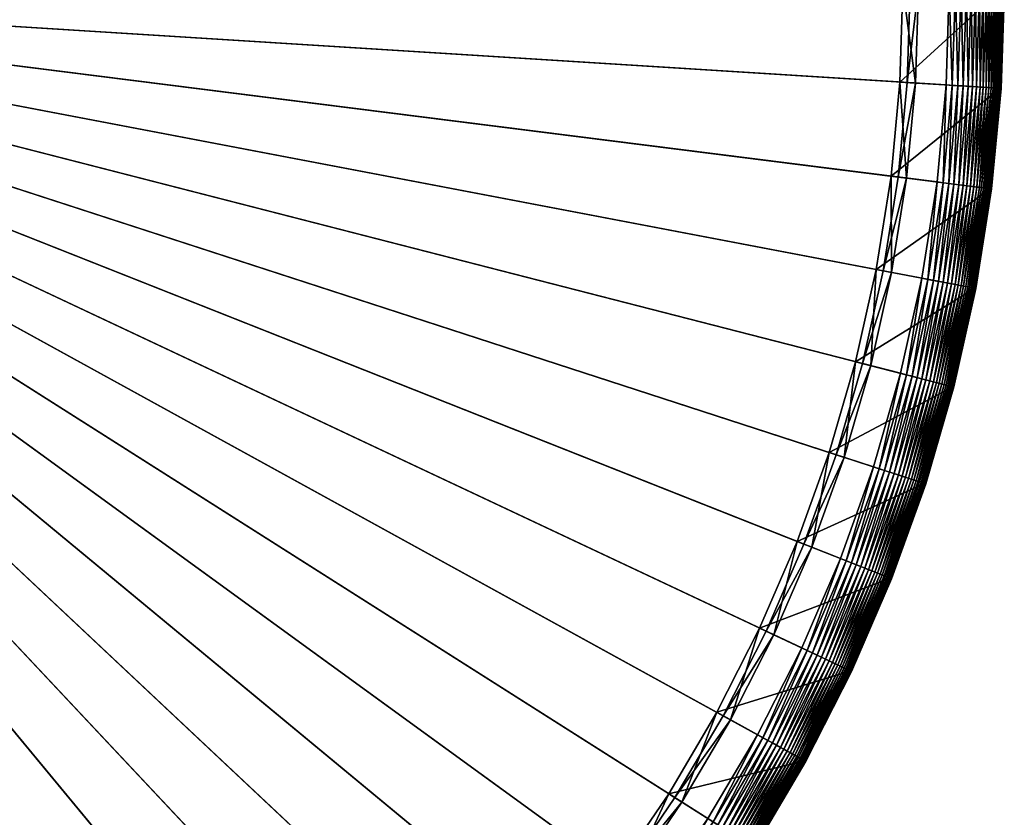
# Model space of a CAD drawing. Header units: millimetres. Extents: x -17.3 to 17.3, y -17.3 to 17.3.
# Tile 252 of 256: x 6.7 to 17.3, y -8.9 to -0.3. Entities that reach past the tile are written whole.
import ezdxf

# ---------------------------------------------------------------- set-up
doc = ezdxf.new("R2010")
doc.units = ezdxf.units.MM
doc.layers.get('0').update_dxf_attribs({"true_color": 0x5890e1})

msp = doc.modelspace()

# ---------------------------------------------------------------- meshes
at = {"color": 206, "true_color": 0x6c0888}
mesh = msp.add_polyface(dxfattribs=at)
corners = [(0, -16.689, 33.468), (0, 0, 33.468), (1.048, -16.656, 33.468), (0, 0, 33.983), (0, -16.267, 33.899), (1.021, -16.235, 33.899), (2.092, -16.558, 33.468), (2.039, -16.139, 33.899), (3.127, -16.394, 33.468), (3.048, -15.979, 33.899), (4.15, -16.165, 33.468), (4.045, -15.756, 33.899), (5.157, -15.872, 33.468), (5.027, -15.471, 33.899), (6.144, -15.517, 33.468), (5.988, -15.125, 33.899), (7.106, -15.101, 33.468), (6.926, -14.719, 33.899), (8.04, -14.625, 33.468), (7.837, -14.255, 33.899), (8.943, -14.091, 33.468), (8.716, -13.735, 33.899), (9.81, -13.502, 33.468), (9.562, -13.16, 33.899), (10.638, -12.859, 33.468), (10.369, -12.534, 33.899), (11.425, -12.166, 33.468), (11.136, -11.858, 33.899), (11.512, -12.259, 33.471), (11.47, -12.214, 33.469), (12.214, -11.47, 33.469), (12.166, -11.425, 33.468), (11.858, -11.136, 33.899), (11.198, -11.925, 35.165), (11.925, -11.198, 35.165), (11.082, -11.801, 35.209), (11.801, -11.082, 35.209), (12.589, -11.822, 35.704), (12.859, -10.638, 33.468), (12.534, -10.369, 33.899), (13.502, -9.81, 33.468), (13.16, -9.562, 33.899), (14.091, -8.943, 33.468), (13.735, -8.716, 33.899), (14.625, -8.04, 33.468), (14.255, -7.837, 33.899), (15.101, -7.106, 33.468), (14.719, -6.926, 33.899), (15.517, -6.144, 33.468), (15.125, -5.988, 33.899), (15.872, -5.157, 33.468), (15.471, -5.027, 33.899), (16.165, -4.15, 33.468), (15.756, -4.045, 33.899), (16.394, -3.127, 33.468), (15.979, -3.048, 33.899), (16.558, -2.092, 33.468), (16.139, -2.039, 33.899), (16.656, -1.048, 33.468), (16.235, -1.021, 33.899), (16.689, 0, 33.468), (16.267, 0, 33.899)]
mesh.append_faces([[corners[k] for k in face] for face in [(0, 1, 2), (2, 1, 6), (6, 1, 8), (8, 1, 10), (10, 1, 12), (12, 1, 14), (14, 1, 16), (16, 1, 18), (18, 1, 20), (20, 1, 22), (22, 1, 24), (24, 1, 26), (26, 1, 31), (27, 34, 32), (33, 36, 34), (35, 37, 36), (31, 1, 38), (38, 1, 40), (40, 1, 42), (42, 1, 44), (44, 1, 46), (46, 1, 48), (48, 1, 50), (50, 1, 52), (52, 1, 54), (54, 1, 56), (56, 1, 58), (58, 1, 60)]], dxfattribs={"vtx0": -1, "color": 206})
mesh.append_faces([[corners[k] for k in face] for face in [(3, 4, 5), (3, 5, 7), (3, 7, 9), (3, 9, 11), (3, 11, 13), (3, 13, 15), (3, 15, 17), (3, 17, 19), (3, 19, 21), (3, 21, 23), (3, 23, 25), (3, 25, 27), (28, 29, 30), (29, 26, 31), (3, 27, 32), (27, 33, 34), (33, 35, 36), (3, 32, 39), (3, 39, 41), (3, 41, 43), (3, 43, 45), (3, 45, 47), (3, 47, 49), (3, 49, 51), (3, 51, 53), (3, 53, 55), (3, 55, 57), (3, 57, 59), (3, 59, 61)]], dxfattribs={"vtx2": -1, "color": 206})
mesh = msp.add_polyface(dxfattribs=at)
corners = [(17.236, -1.084, 35.704), (17.236, -1.084, 34.185), (17.27, 0, 34.185), (17.27, 0, 35.704), (17.271, 0, 34.138), (17.237, -1.084, 34.138), (17.272, 0, 34.092), (17.238, -1.085, 34.092), (17.274, 0, 34.048), (17.24, -1.085, 34.048), (17.276, 0, 34.006), (17.242, -1.085, 34.006), (17.278, 0, 33.966), (17.244, -1.085, 33.966), (17.28, 0, 33.927), (17.246, -1.085, 33.927), (17.281, 0, 33.89), (17.247, -1.085, 33.89), (17.282, 0, 33.854), (17.248, -1.085, 33.854), (17.282, 0, 33.821), (17.247, -1.085, 33.821), (17.28, 0, 33.788), (17.246, -1.085, 33.788), (17.278, 0, 33.758), (17.244, -1.085, 33.758), (17.274, 0, 33.729), (17.24, -1.085, 33.729), (17.269, 0, 33.702), (17.235, -1.084, 33.702), (17.228, -1.084, 33.676), (17.262, 0, 33.676), (17.219, -1.083, 33.651), (17.253, 0, 33.651), (17.208, -1.083, 33.629), (17.242, 0, 33.629), (17.195, -1.082, 33.608), (17.229, 0, 33.608), (17.179, -1.081, 33.588), (17.213, 0, 33.588), (17.16, -1.08, 33.57), (17.194, 0, 33.57), (17.139, -1.078, 33.554), (17.173, 0, 33.554), (17.114, -1.077, 33.538), (17.148, 0, 33.538), (17.086, -1.075, 33.525), (17.12, 0, 33.525), (17.055, -1.073, 33.513), (17.089, 0, 33.513), (17.02, -1.071, 33.502), (17.054, 0, 33.502), (16.981, -1.068, 33.493), (17.015, 0, 33.493), (16.938, -1.066, 33.485), (16.972, 0, 33.485), (16.891, -1.063, 33.479), (16.924, 0, 33.479), (16.839, -1.059, 33.474), (16.873, 0, 33.474), (16.783, -1.056, 33.471), (16.816, 0, 33.471), (16.722, -1.052, 33.469), (16.755, 0, 33.469), (16.656, -1.048, 33.468), (16.689, 0, 33.468), (16.235, -1.021, 33.899), (16.326, -1.027, 35.165), (16.358, 0, 35.165), (16.267, 0, 33.899), (16.157, -1.017, 35.209), (16.189, 0, 35.209)]
mesh.append_faces([[corners[k] for k in face] for face in [(0, 2, 3), (1, 4, 2), (5, 6, 4), (7, 8, 6), (9, 10, 8), (11, 12, 10), (13, 14, 12), (15, 16, 14), (17, 18, 16), (19, 20, 18), (21, 22, 20), (23, 24, 22), (25, 26, 24), (27, 28, 26), (29, 31, 28), (30, 33, 31), (32, 35, 33), (34, 37, 35), (36, 39, 37), (38, 41, 39), (40, 43, 41), (42, 45, 43), (44, 47, 45), (46, 49, 47), (48, 51, 49), (50, 53, 51), (52, 55, 53), (54, 57, 55), (56, 59, 57), (58, 61, 59), (60, 63, 61), (62, 65, 63), (66, 68, 69), (67, 71, 68), (70, 3, 71)]], dxfattribs={"vtx0": -1, "color": 206})
mesh.append_faces([[corners[k] for k in face] for face in [(0, 1, 2), (29, 30, 31), (30, 32, 33), (32, 34, 35), (34, 36, 37), (36, 38, 39), (38, 40, 41), (40, 42, 43), (42, 44, 45), (44, 46, 47), (46, 48, 49), (48, 50, 51), (50, 52, 53), (52, 54, 55), (54, 56, 57), (56, 58, 59), (58, 60, 61), (60, 62, 63), (62, 64, 65), (66, 67, 68), (67, 70, 71), (70, 0, 3)]], dxfattribs={"vtx2": -1, "color": 206})
mesh = msp.add_polyface(dxfattribs=at)
corners = [(17.134, -2.164, 35.704), (17.236, -1.084, 34.185), (17.236, -1.084, 35.704), (17.134, -2.164, 34.185), (17.237, -1.084, 34.138), (17.134, -2.165, 34.138), (17.238, -1.085, 34.092), (17.136, -2.165, 34.092), (17.24, -1.085, 34.048), (17.138, -2.165, 34.048), (17.242, -1.085, 34.006), (17.14, -2.165, 34.006), (17.244, -1.085, 33.966), (17.142, -2.166, 33.966), (17.246, -1.085, 33.927), (17.143, -2.166, 33.927), (17.247, -1.085, 33.89), (17.145, -2.166, 33.89), (17.248, -1.085, 33.854), (17.145, -2.166, 33.854), (17.247, -1.085, 33.821), (17.145, -2.166, 33.821), (17.246, -1.085, 33.788), (17.144, -2.166, 33.788), (17.244, -1.085, 33.758), (17.142, -2.166, 33.758), (17.24, -1.085, 33.729), (17.138, -2.165, 33.729), (17.235, -1.084, 33.702), (17.133, -2.164, 33.702), (17.228, -1.084, 33.676), (17.126, -2.164, 33.676), (17.219, -1.083, 33.651), (17.117, -2.162, 33.651), (17.208, -1.083, 33.629), (17.106, -2.161, 33.629), (17.195, -1.082, 33.608), (17.093, -2.159, 33.608), (17.179, -1.081, 33.588), (17.077, -2.157, 33.588), (17.16, -1.08, 33.57), (17.059, -2.155, 33.57), (17.139, -1.078, 33.554), (17.037, -2.152, 33.554), (17.114, -1.077, 33.538), (17.013, -2.149, 33.538), (17.086, -1.075, 33.525), (16.985, -2.146, 33.525), (17.055, -1.073, 33.513), (16.954, -2.142, 33.513), (17.02, -1.071, 33.502), (16.919, -2.137, 33.502), (16.981, -1.068, 33.493), (16.88, -2.133, 33.493), (16.938, -1.066, 33.485), (16.838, -2.127, 33.485), (16.791, -2.121, 33.479), (16.891, -1.063, 33.479), (16.74, -2.115, 33.474), (16.839, -1.059, 33.474), (16.684, -2.108, 33.471), (16.783, -1.056, 33.471), (16.623, -2.1, 33.469), (16.722, -1.052, 33.469), (16.558, -2.092, 33.468), (16.656, -1.048, 33.468), (16.139, -2.039, 33.899), (16.229, -2.05, 35.165), (16.326, -1.027, 35.165), (16.235, -1.021, 33.899), (16.062, -2.029, 35.209), (16.157, -1.017, 35.209), (17.271, 0, 34.138), (17.272, 0, 34.092), (17.274, 0, 34.048), (17.276, 0, 34.006), (17.278, 0, 33.966), (17.28, 0, 33.927), (17.281, 0, 33.89), (17.282, 0, 33.854), (17.282, 0, 33.821), (17.28, 0, 33.788), (17.278, 0, 33.758), (17.274, 0, 33.729), (17.269, 0, 33.702)]
mesh.append_faces([[corners[k] for k in face] for face in [(0, 1, 2), (3, 4, 1), (5, 6, 4), (7, 8, 6), (9, 10, 8), (11, 12, 10), (13, 14, 12), (15, 16, 14), (17, 18, 16), (19, 20, 18), (21, 22, 20), (23, 24, 22), (25, 26, 24), (27, 28, 26), (29, 30, 28), (31, 32, 30), (33, 34, 32), (35, 36, 34), (37, 38, 36), (39, 40, 38), (41, 42, 40), (43, 44, 42), (45, 46, 44), (47, 48, 46), (49, 50, 48), (51, 52, 50), (53, 54, 52), (55, 57, 54), (56, 59, 57), (58, 61, 59), (60, 63, 61), (62, 65, 63), (66, 68, 69), (67, 71, 68), (70, 2, 71)]], dxfattribs={"vtx0": -1, "color": 206})
mesh.append_faces([[corners[k] for k in face] for face in [(55, 56, 57), (56, 58, 59), (58, 60, 61), (60, 62, 63), (62, 64, 65), (66, 67, 68), (67, 70, 71), (70, 0, 2), (1, 4, 72), (4, 6, 73), (6, 8, 74), (8, 10, 75), (10, 12, 76), (12, 14, 77), (14, 16, 78), (16, 18, 79), (18, 20, 80), (20, 22, 81), (22, 24, 82), (24, 26, 83), (26, 28, 84)]], dxfattribs={"vtx2": -1, "color": 206})
mesh = msp.add_polyface(dxfattribs=at)
corners = [(16.964, -3.236, 35.704), (17.134, -2.164, 34.185), (17.134, -2.164, 35.704), (16.964, -3.236, 34.185), (17.134, -2.165, 34.138), (16.965, -3.236, 34.138), (17.136, -2.165, 34.092), (16.966, -3.236, 34.092), (17.138, -2.165, 34.048), (16.968, -3.237, 34.048), (17.14, -2.165, 34.006), (16.97, -3.237, 34.006), (17.142, -2.166, 33.966), (16.972, -3.238, 33.758), (17.138, -2.165, 33.729), (17.142, -2.166, 33.758), (16.968, -3.237, 33.729), (17.133, -2.164, 33.702), (16.963, -3.236, 33.702), (17.126, -2.164, 33.676), (16.956, -3.235, 33.676), (17.117, -2.162, 33.651), (16.948, -3.233, 33.651), (17.106, -2.161, 33.629), (16.937, -3.231, 33.629), (17.093, -2.159, 33.608), (16.924, -3.228, 33.608), (17.077, -2.157, 33.588), (16.908, -3.225, 33.588), (17.059, -2.155, 33.57), (16.89, -3.222, 33.57), (17.037, -2.152, 33.554), (16.869, -3.218, 33.554), (17.013, -2.149, 33.538), (16.844, -3.213, 33.538), (16.985, -2.146, 33.525), (16.817, -3.208, 33.525), (16.954, -2.142, 33.513), (16.786, -3.202, 33.513), (16.919, -2.137, 33.502), (16.752, -3.196, 33.502), (16.88, -2.133, 33.493), (16.713, -3.188, 33.493), (16.838, -2.127, 33.485), (16.671, -3.18, 33.485), (16.791, -2.121, 33.479), (16.625, -3.171, 33.479), (16.74, -2.115, 33.474), (16.574, -3.162, 33.474), (16.684, -2.108, 33.471), (16.519, -3.151, 33.471), (16.623, -2.1, 33.469), (16.459, -3.14, 33.469), (16.558, -2.092, 33.468), (15.979, -3.048, 33.899), (16.229, -2.05, 35.165), (16.139, -2.039, 33.899), (16.068, -3.065, 35.165), (16.062, -2.029, 35.209), (15.903, -3.034, 35.209), (17.236, -1.084, 34.185), (17.237, -1.084, 34.138), (17.238, -1.085, 34.092), (17.24, -1.085, 34.048), (17.242, -1.085, 34.006), (17.244, -1.085, 33.966), (17.143, -2.166, 33.927), (17.246, -1.085, 33.927), (17.145, -2.166, 33.89), (17.247, -1.085, 33.89), (17.145, -2.166, 33.854), (17.248, -1.085, 33.854), (17.145, -2.166, 33.821), (17.247, -1.085, 33.821), (17.144, -2.166, 33.788), (17.246, -1.085, 33.788), (17.244, -1.085, 33.758), (17.24, -1.085, 33.729), (17.235, -1.084, 33.702), (17.228, -1.084, 33.676), (17.219, -1.083, 33.651), (17.208, -1.083, 33.629), (17.195, -1.082, 33.608), (17.179, -1.081, 33.588), (17.16, -1.08, 33.57), (17.139, -1.078, 33.554), (17.114, -1.077, 33.538), (17.086, -1.075, 33.525), (17.055, -1.073, 33.513), (17.02, -1.071, 33.502), (16.981, -1.068, 33.493), (16.938, -1.066, 33.485)]
mesh.append_faces([[corners[k] for k in face] for face in [(0, 1, 2), (3, 4, 1), (5, 6, 4), (7, 8, 6), (9, 10, 8), (11, 12, 10), (13, 14, 15), (16, 17, 14), (18, 19, 17), (20, 21, 19), (22, 23, 21), (24, 25, 23), (26, 27, 25), (28, 29, 27), (30, 31, 29), (32, 33, 31), (34, 35, 33), (36, 37, 35), (38, 39, 37), (40, 41, 39), (42, 43, 41), (44, 45, 43), (46, 47, 45), (48, 49, 47), (50, 51, 49), (52, 53, 51), (54, 55, 56), (57, 58, 55), (59, 2, 58)]], dxfattribs={"vtx0": -1, "color": 206})
mesh.append_faces([[corners[k] for k in face] for face in [(2, 1, 60), (1, 4, 61), (4, 6, 62), (6, 8, 63), (8, 10, 64), (10, 12, 65), (12, 66, 67), (66, 68, 69), (68, 70, 71), (70, 72, 73), (72, 74, 75), (74, 15, 76), (15, 14, 77), (14, 17, 78), (17, 19, 79), (19, 21, 80), (21, 23, 81), (23, 25, 82), (25, 27, 83), (27, 29, 84), (29, 31, 85), (31, 33, 86), (33, 35, 87), (35, 37, 88), (37, 39, 89), (39, 41, 90), (41, 43, 91)]], dxfattribs={"vtx2": -1, "color": 206})
mesh = msp.add_polyface(dxfattribs=at)
corners = [(16.654, -4.276, 33.57), (16.869, -3.218, 33.554), (16.89, -3.222, 33.57), (16.633, -4.271, 33.554), (16.844, -3.213, 33.538), (16.609, -4.265, 33.538), (16.817, -3.208, 33.525), (16.582, -4.258, 33.525), (16.786, -3.202, 33.513), (16.552, -4.25, 33.513), (16.752, -3.196, 33.502), (16.518, -4.241, 33.502), (16.713, -3.188, 33.493), (16.48, -4.231, 33.493), (16.671, -3.18, 33.485), (16.438, -4.221, 33.485), (16.625, -3.171, 33.479), (16.393, -4.209, 33.479), (16.574, -3.162, 33.474), (16.343, -4.196, 33.474), (16.519, -3.151, 33.471), (16.288, -4.182, 33.471), (16.459, -3.14, 33.469), (16.229, -4.167, 33.469), (16.394, -3.127, 33.468), (15.756, -4.045, 33.899), (16.068, -3.065, 35.165), (15.979, -3.048, 33.899), (15.844, -4.068, 35.165), (15.903, -3.034, 35.209), (15.681, -4.026, 35.209), (16.964, -3.236, 35.704), (16.964, -3.236, 34.185), (17.134, -2.164, 34.185), (16.965, -3.236, 34.138), (17.134, -2.165, 34.138), (16.966, -3.236, 34.092), (17.136, -2.165, 34.092), (16.968, -3.237, 34.048), (17.138, -2.165, 34.048), (16.97, -3.237, 34.006), (17.14, -2.165, 34.006), (16.972, -3.238, 33.966), (17.142, -2.166, 33.966), (16.974, -3.238, 33.927), (17.143, -2.166, 33.927), (16.975, -3.238, 33.89), (17.145, -2.166, 33.89), (16.976, -3.238, 33.854), (17.145, -2.166, 33.854), (16.975, -3.238, 33.821), (17.145, -2.166, 33.821), (16.974, -3.238, 33.788), (17.144, -2.166, 33.788), (16.972, -3.238, 33.758), (17.142, -2.166, 33.758), (16.968, -3.237, 33.729), (17.138, -2.165, 33.729), (16.963, -3.236, 33.702), (17.133, -2.164, 33.702), (16.956, -3.235, 33.676), (17.126, -2.164, 33.676), (16.948, -3.233, 33.651), (17.117, -2.162, 33.651), (16.937, -3.231, 33.629), (17.106, -2.161, 33.629), (16.924, -3.228, 33.608), (17.093, -2.159, 33.608), (16.908, -3.225, 33.588), (17.077, -2.157, 33.588), (17.059, -2.155, 33.57), (17.037, -2.152, 33.554), (17.013, -2.149, 33.538), (16.985, -2.146, 33.525), (16.954, -2.142, 33.513), (16.919, -2.137, 33.502), (16.88, -2.133, 33.493), (16.838, -2.127, 33.485), (16.791, -2.121, 33.479), (16.74, -2.115, 33.474), (16.684, -2.108, 33.471), (16.623, -2.1, 33.469), (16.558, -2.092, 33.468), (16.229, -2.05, 35.165), (16.062, -2.029, 35.209), (17.134, -2.164, 35.704)]
mesh.append_faces([[corners[k] for k in face] for face in [(0, 1, 2), (3, 4, 1), (5, 6, 4), (7, 8, 6), (9, 10, 8), (11, 12, 10), (13, 14, 12), (15, 16, 14), (17, 18, 16), (19, 20, 18), (21, 22, 20), (23, 24, 22), (25, 26, 27), (28, 29, 26), (30, 31, 29), (42, 45, 43), (44, 47, 45), (46, 49, 47), (48, 51, 49), (50, 53, 51), (52, 55, 53)]], dxfattribs={"vtx0": -1, "color": 206})
mesh.append_faces([[corners[k] for k in face] for face in [(31, 32, 33), (32, 34, 35), (34, 36, 37), (36, 38, 39), (38, 40, 41), (40, 42, 43), (42, 44, 45), (44, 46, 47), (46, 48, 49), (48, 50, 51), (50, 52, 53), (52, 54, 55), (54, 56, 57), (56, 58, 59), (58, 60, 61), (60, 62, 63), (62, 64, 65), (64, 66, 67), (66, 68, 69), (68, 2, 70), (2, 1, 71), (1, 4, 72), (4, 6, 73), (6, 8, 74), (8, 10, 75), (10, 12, 76), (12, 14, 77), (14, 16, 78), (16, 18, 79), (18, 20, 80), (20, 22, 81), (22, 24, 82), (27, 26, 83), (26, 29, 84), (29, 31, 85)]], dxfattribs={"vtx2": -1, "color": 206})
mesh = msp.add_polyface(dxfattribs=at)
corners = [(15.471, -5.027, 33.899), (15.844, -4.068, 35.165), (15.756, -4.045, 33.899), (15.557, -5.055, 35.165), (15.681, -4.026, 35.209), (16.727, -4.295, 35.704), (16.727, -4.295, 34.185), (16.964, -3.236, 34.185), (16.964, -3.236, 35.704), (16.728, -4.295, 34.138), (16.965, -3.236, 34.138), (16.73, -4.295, 34.092), (16.966, -3.236, 34.092), (16.731, -4.296, 34.048), (16.968, -3.237, 34.048), (16.733, -4.296, 34.006), (16.97, -3.237, 34.006), (16.735, -4.297, 33.966), (16.972, -3.238, 33.966), (16.737, -4.297, 33.927), (16.974, -3.238, 33.927), (16.738, -4.298, 33.89), (16.975, -3.238, 33.89), (16.739, -4.298, 33.854), (16.976, -3.238, 33.854), (16.739, -4.298, 33.821), (16.975, -3.238, 33.821), (16.738, -4.297, 33.788), (16.974, -3.238, 33.788), (16.735, -4.297, 33.758), (16.972, -3.238, 33.758), (16.732, -4.296, 33.729), (16.968, -3.237, 33.729), (16.727, -4.295, 33.702), (16.963, -3.236, 33.702), (16.72, -4.293, 33.676), (16.956, -3.235, 33.676), (16.711, -4.291, 33.651), (16.948, -3.233, 33.651), (16.701, -4.288, 33.629), (16.937, -3.231, 33.629), (16.688, -4.285, 33.608), (16.924, -3.228, 33.608), (16.672, -4.281, 33.588), (16.908, -3.225, 33.588), (16.654, -4.276, 33.57), (16.89, -3.222, 33.57), (16.633, -4.271, 33.554), (16.869, -3.218, 33.554), (16.609, -4.265, 33.538), (16.844, -3.213, 33.538), (16.582, -4.258, 33.525), (16.817, -3.208, 33.525), (16.552, -4.25, 33.513), (16.786, -3.202, 33.513), (16.518, -4.241, 33.502), (16.752, -3.196, 33.502), (16.48, -4.231, 33.493), (16.713, -3.188, 33.493), (16.438, -4.221, 33.485), (16.671, -3.18, 33.485), (16.393, -4.209, 33.479), (16.625, -3.171, 33.479), (16.343, -4.196, 33.474), (16.574, -3.162, 33.474), (16.288, -4.182, 33.471), (16.519, -3.151, 33.471), (16.229, -4.167, 33.469), (16.459, -3.14, 33.469), (16.165, -4.15, 33.468), (16.394, -3.127, 33.468), (16.068, -3.065, 35.165), (15.903, -3.034, 35.209)]
mesh.append_faces([[corners[k] for k in face] for face in [(0, 1, 2), (3, 4, 1), (5, 7, 8), (6, 10, 7), (9, 12, 10), (11, 14, 12), (13, 16, 14), (15, 18, 16), (17, 20, 18), (19, 22, 20), (21, 24, 22), (23, 26, 24), (25, 28, 26), (27, 30, 28), (29, 32, 30), (31, 34, 32), (33, 36, 34), (35, 38, 36), (37, 40, 38), (39, 42, 40), (41, 44, 42), (43, 46, 44)]], dxfattribs={"vtx0": -1, "color": 206})
mesh.append_faces([[corners[k] for k in face] for face in [(5, 6, 7), (6, 9, 10), (9, 11, 12), (11, 13, 14), (13, 15, 16), (15, 17, 18), (17, 19, 20), (19, 21, 22), (21, 23, 24), (23, 25, 26), (25, 27, 28), (27, 29, 30), (29, 31, 32), (31, 33, 34), (33, 35, 36), (35, 37, 38), (37, 39, 40), (39, 41, 42), (41, 43, 44), (43, 45, 46), (45, 47, 48), (47, 49, 50), (49, 51, 52), (51, 53, 54), (53, 55, 56), (55, 57, 58), (57, 59, 60), (59, 61, 62), (61, 63, 64), (63, 65, 66), (65, 67, 68), (67, 69, 70), (2, 1, 71), (1, 4, 72), (4, 5, 8)]], dxfattribs={"vtx2": -1, "color": 206})
mesh = msp.add_polyface(dxfattribs=at)
corners = [(16.424, -5.337, 35.704), (16.424, -5.337, 34.185), (16.727, -4.295, 34.185), (16.727, -4.295, 35.704), (16.425, -5.337, 34.138), (16.728, -4.295, 34.138), (16.73, -4.295, 34.092), (16.427, -5.337, 34.092), (16.731, -4.296, 34.048), (16.429, -5.338, 34.048), (16.733, -4.296, 34.006), (16.43, -5.339, 34.006), (16.735, -4.297, 33.966), (16.432, -5.339, 33.966), (16.737, -4.297, 33.927), (16.434, -5.34, 33.927), (16.738, -4.298, 33.89), (16.435, -5.34, 33.89), (16.739, -4.298, 33.854), (16.436, -5.34, 33.854), (16.739, -4.298, 33.821), (16.436, -5.34, 33.821), (16.738, -4.297, 33.788), (16.435, -5.34, 33.788), (16.735, -4.297, 33.758), (16.432, -5.339, 33.758), (16.732, -4.296, 33.729), (16.429, -5.338, 33.729), (16.727, -4.295, 33.702), (16.424, -5.336, 33.702), (16.417, -5.334, 33.676), (16.72, -4.293, 33.676), (16.409, -5.332, 33.651), (16.711, -4.291, 33.651), (16.398, -5.328, 33.629), (16.701, -4.288, 33.629), (16.386, -5.324, 33.608), (16.688, -4.285, 33.608), (16.37, -5.319, 33.588), (16.672, -4.281, 33.588), (16.353, -5.313, 33.57), (16.654, -4.276, 33.57), (16.332, -5.307, 33.554), (16.633, -4.271, 33.554), (16.309, -5.299, 33.538), (16.609, -4.265, 33.538), (16.282, -5.29, 33.525), (16.582, -4.258, 33.525), (16.252, -5.281, 33.513), (16.552, -4.25, 33.513), (16.219, -5.27, 33.502), (16.518, -4.241, 33.502), (16.182, -5.258, 33.493), (16.48, -4.231, 33.493), (16.141, -5.245, 33.485), (16.438, -4.221, 33.485), (16.096, -5.23, 33.479), (16.393, -4.209, 33.479), (16.047, -5.214, 33.474), (16.343, -4.196, 33.474), (15.993, -5.197, 33.471), (16.288, -4.182, 33.471), (15.935, -5.178, 33.469), (16.229, -4.167, 33.469), (15.872, -5.157, 33.468), (16.165, -4.15, 33.468), (15.471, -5.027, 33.899), (15.557, -5.055, 35.165), (15.844, -4.068, 35.165), (15.397, -5.003, 35.209), (15.681, -4.026, 35.209)]
mesh.append_faces([[corners[k] for k in face] for face in [(0, 2, 3), (1, 5, 2), (4, 6, 5), (7, 8, 6), (9, 10, 8), (11, 12, 10), (13, 14, 12), (15, 16, 14), (17, 18, 16), (19, 20, 18), (21, 22, 20), (23, 24, 22), (25, 26, 24), (27, 28, 26), (29, 31, 28), (30, 33, 31), (32, 35, 33), (34, 37, 35), (36, 39, 37), (38, 41, 39), (40, 43, 41), (42, 45, 43), (44, 47, 45), (46, 49, 47), (48, 51, 49), (50, 53, 51), (52, 55, 53), (54, 57, 55), (56, 59, 57), (58, 61, 59), (60, 63, 61), (62, 65, 63), (69, 3, 70)]], dxfattribs={"vtx0": -1, "color": 206})
mesh.append_faces([[corners[k] for k in face] for face in [(0, 1, 2), (1, 4, 5), (29, 30, 31), (30, 32, 33), (32, 34, 35), (34, 36, 37), (36, 38, 39), (38, 40, 41), (40, 42, 43), (42, 44, 45), (44, 46, 47), (46, 48, 49), (48, 50, 51), (50, 52, 53), (52, 54, 55), (54, 56, 57), (56, 58, 59), (58, 60, 61), (60, 62, 63), (62, 64, 65), (66, 67, 68), (67, 69, 70), (69, 0, 3)]], dxfattribs={"vtx2": -1, "color": 206})
mesh = msp.add_polyface(dxfattribs=at)
corners = [(16.057, -6.357, 35.704), (16.057, -6.357, 34.185), (16.424, -5.337, 34.185), (16.424, -5.337, 35.704), (16.058, -6.358, 34.138), (16.425, -5.337, 34.138), (16.059, -6.358, 34.092), (16.427, -5.337, 34.092), (16.061, -6.359, 34.048), (16.429, -5.338, 34.048), (16.063, -6.36, 34.006), (16.43, -5.339, 34.006), (16.065, -6.36, 33.966), (16.432, -5.339, 33.966), (16.066, -6.361, 33.927), (16.434, -5.34, 33.927), (16.067, -6.362, 33.89), (16.435, -5.34, 33.89), (16.068, -6.362, 33.854), (16.436, -5.34, 33.854), (16.068, -6.362, 33.821), (16.436, -5.34, 33.821), (16.067, -6.361, 33.788), (16.435, -5.34, 33.788), (16.065, -6.361, 33.758), (16.432, -5.339, 33.758), (16.061, -6.359, 33.729), (16.429, -5.338, 33.729), (16.057, -6.357, 33.702), (16.424, -5.336, 33.702), (16.05, -6.355, 33.676), (16.417, -5.334, 33.676), (16.042, -6.351, 33.651), (16.409, -5.332, 33.651), (16.031, -6.347, 33.629), (16.398, -5.328, 33.629), (16.019, -6.342, 33.608), (16.386, -5.324, 33.608), (16.004, -6.336, 33.588), (16.37, -5.319, 33.588), (16.353, -5.313, 33.57), (15.987, -6.33, 33.57), (16.332, -5.307, 33.554), (15.967, -6.322, 33.554), (16.309, -5.299, 33.538), (15.944, -6.313, 33.538), (16.282, -5.29, 33.525), (15.918, -6.302, 33.525), (16.252, -5.281, 33.513), (15.889, -6.291, 33.513), (16.219, -5.27, 33.502), (16.73, -4.295, 34.092), (16.731, -4.296, 34.048), (16.733, -4.296, 34.006), (16.735, -4.297, 33.966), (16.737, -4.297, 33.927), (16.738, -4.298, 33.89), (16.739, -4.298, 33.854), (16.739, -4.298, 33.821), (16.738, -4.297, 33.788), (16.735, -4.297, 33.758), (16.732, -4.296, 33.729), (16.727, -4.295, 33.702)]
mesh.append_faces([[corners[k] for k in face] for face in [(0, 2, 3), (1, 5, 2), (4, 7, 5), (6, 9, 7), (8, 11, 9), (10, 13, 11), (12, 15, 13), (14, 17, 15), (16, 19, 17), (18, 21, 19), (20, 23, 21), (22, 25, 23), (24, 27, 25), (26, 29, 27), (28, 31, 29), (30, 33, 31), (32, 35, 33), (34, 37, 35), (36, 39, 37), (38, 40, 39), (41, 42, 40), (43, 44, 42), (45, 46, 44), (47, 48, 46), (49, 50, 48)]], dxfattribs={"vtx0": -1, "color": 206})
mesh.append_faces([[corners[k] for k in face] for face in [(0, 1, 2), (1, 4, 5), (4, 6, 7), (6, 8, 9), (8, 10, 11), (10, 12, 13), (12, 14, 15), (14, 16, 17), (16, 18, 19), (18, 20, 21), (20, 22, 23), (22, 24, 25), (24, 26, 27), (26, 28, 29), (28, 30, 31), (30, 32, 33), (32, 34, 35), (34, 36, 37), (36, 38, 39), (5, 7, 51), (7, 9, 52), (9, 11, 53), (11, 13, 54), (13, 15, 55), (15, 17, 56), (17, 19, 57), (19, 21, 58), (21, 23, 59), (23, 25, 60), (25, 27, 61), (27, 29, 62)]], dxfattribs={"vtx2": -1, "color": 206})
mesh = msp.add_polyface(dxfattribs=at)
corners = [(15.626, -7.353, 35.704), (16.057, -6.357, 34.185), (16.057, -6.357, 35.704), (15.626, -7.353, 34.185), (16.058, -6.358, 34.138), (15.627, -7.353, 34.138), (16.059, -6.358, 34.092), (15.628, -7.354, 34.092), (16.061, -6.359, 34.048), (15.63, -7.355, 34.048), (16.063, -6.36, 34.006), (15.632, -7.356, 34.006), (16.065, -6.36, 33.966), (15.63, -7.355, 33.729), (16.057, -6.357, 33.702), (16.061, -6.359, 33.729), (15.626, -7.353, 33.702), (16.05, -6.355, 33.676), (15.619, -7.35, 33.676), (16.042, -6.351, 33.651), (15.611, -7.346, 33.651), (16.031, -6.347, 33.629), (15.601, -7.341, 33.629), (16.019, -6.342, 33.608), (15.589, -7.336, 33.608), (16.004, -6.336, 33.588), (15.575, -7.329, 33.588), (15.987, -6.33, 33.57), (15.558, -7.321, 33.57), (15.967, -6.322, 33.554), (15.538, -7.312, 33.554), (15.944, -6.313, 33.538), (15.516, -7.301, 33.538), (15.918, -6.302, 33.525), (15.491, -7.289, 33.525), (15.889, -6.291, 33.513), (15.462, -7.276, 33.513), (15.856, -6.278, 33.502), (15.431, -7.261, 33.502), (15.82, -6.264, 33.493), (15.395, -7.244, 33.493), (15.78, -6.248, 33.485), (15.356, -7.226, 33.485), (15.736, -6.23, 33.479), (15.314, -7.206, 33.479), (15.688, -6.211, 33.474), (15.267, -7.184, 33.474), (15.636, -6.191, 33.471), (15.216, -7.16, 33.471), (15.579, -6.168, 33.469), (15.161, -7.134, 33.469), (15.517, -6.144, 33.468), (14.719, -6.926, 33.899), (14.801, -6.965, 35.165), (15.209, -6.022, 35.165), (15.125, -5.988, 33.899), (14.648, -6.893, 35.209), (15.052, -5.96, 35.209), (16.353, -5.313, 33.57), (16.332, -5.307, 33.554), (16.309, -5.299, 33.538), (16.282, -5.29, 33.525), (16.252, -5.281, 33.513), (16.219, -5.27, 33.502), (16.182, -5.258, 33.493), (16.141, -5.245, 33.485), (16.096, -5.23, 33.479), (16.047, -5.214, 33.474), (15.993, -5.197, 33.471), (15.935, -5.178, 33.469), (15.872, -5.157, 33.468), (15.557, -5.055, 35.165), (15.471, -5.027, 33.899), (15.397, -5.003, 35.209), (16.424, -5.337, 35.704)]
mesh.append_faces([[corners[k] for k in face] for face in [(0, 1, 2), (3, 4, 1), (5, 6, 4), (7, 8, 6), (9, 10, 8), (11, 12, 10), (13, 14, 15), (16, 17, 14), (18, 19, 17), (20, 21, 19), (22, 23, 21), (24, 25, 23), (26, 27, 25), (28, 29, 27), (30, 31, 29), (32, 33, 31), (34, 35, 33), (36, 37, 35), (38, 39, 37), (40, 41, 39), (42, 43, 41), (44, 45, 43), (46, 47, 45), (48, 49, 47), (50, 51, 49), (52, 54, 55), (53, 57, 54), (56, 2, 57), (37, 64, 63), (39, 65, 64), (41, 66, 65), (43, 67, 66), (45, 68, 67), (47, 69, 68), (49, 70, 69), (55, 71, 72), (54, 73, 71), (57, 74, 73)]], dxfattribs={"vtx0": -1, "color": 206})
mesh.append_faces([[corners[k] for k in face] for face in [(52, 53, 54), (53, 56, 57), (25, 27, 58), (27, 29, 59), (29, 31, 60), (31, 33, 61), (33, 35, 62), (35, 37, 63), (37, 39, 64), (39, 41, 65), (41, 43, 66), (43, 45, 67), (45, 47, 68), (47, 49, 69), (49, 51, 70), (55, 54, 71), (54, 57, 73), (57, 2, 74)]], dxfattribs={"vtx2": -1, "color": 206})
mesh = msp.add_polyface(dxfattribs=at)
corners = [(13.735, -8.716, 33.899), (14.335, -7.881, 35.165), (14.255, -7.837, 33.899), (13.812, -8.765, 35.165), (14.187, -7.799, 35.209), (13.669, -8.675, 35.209), (15.134, -8.32, 35.704), (15.134, -8.32, 34.185), (15.626, -7.353, 34.185), (15.134, -8.32, 34.138), (15.627, -7.353, 34.138), (15.136, -8.321, 34.092), (15.628, -7.354, 34.092), (15.137, -8.322, 34.048), (15.63, -7.355, 34.048), (15.139, -8.323, 34.006), (15.632, -7.356, 34.006), (15.141, -8.324, 33.966), (15.634, -7.357, 33.966), (15.142, -8.325, 33.927), (15.635, -7.357, 33.927), (15.143, -8.325, 33.89), (15.636, -7.358, 33.89), (15.144, -8.326, 33.854), (15.637, -7.358, 33.854), (15.144, -8.325, 33.821), (15.637, -7.358, 33.821), (15.143, -8.325, 33.788), (15.636, -7.358, 33.788), (15.141, -8.324, 33.758), (15.634, -7.357, 33.758), (15.138, -8.322, 33.729), (15.63, -7.355, 33.729), (15.133, -8.32, 33.702), (15.626, -7.353, 33.702), (15.127, -8.316, 33.676), (15.619, -7.35, 33.676), (15.119, -8.312, 33.651), (15.611, -7.346, 33.651), (15.109, -8.307, 33.629), (15.601, -7.341, 33.629), (15.098, -8.3, 33.608), (15.589, -7.336, 33.608), (15.084, -8.292, 33.588), (15.575, -7.329, 33.588), (15.067, -8.283, 33.57), (15.558, -7.321, 33.57), (15.049, -8.273, 33.554), (15.538, -7.312, 33.554), (15.027, -8.261, 33.538), (15.516, -7.301, 33.538), (15.002, -8.248, 33.525), (15.491, -7.289, 33.525), (14.975, -8.233, 33.513), (15.462, -7.276, 33.513), (14.944, -8.216, 33.502), (15.431, -7.261, 33.502), (14.91, -8.197, 33.493), (15.395, -7.244, 33.493), (14.872, -8.176, 33.485), (15.356, -7.226, 33.485), (14.831, -8.153, 33.479), (15.314, -7.206, 33.479), (14.786, -8.129, 33.474), (15.267, -7.184, 33.474), (14.736, -8.101, 33.471), (15.216, -7.16, 33.471), (14.683, -8.072, 33.469), (15.161, -7.134, 33.469), (14.625, -8.04, 33.468), (15.101, -7.106, 33.468), (14.801, -6.965, 35.165), (14.719, -6.926, 33.899), (14.648, -6.893, 35.209), (15.626, -7.353, 35.704), (15.636, -6.191, 33.471), (15.579, -6.168, 33.469), (15.517, -6.144, 33.468)]
mesh.append_faces([[corners[k] for k in face] for face in [(0, 1, 2), (3, 4, 1), (5, 6, 4), (45, 48, 46), (47, 50, 48), (49, 52, 50), (51, 54, 52), (53, 56, 54), (55, 58, 56), (57, 60, 58), (59, 62, 60), (61, 64, 62), (63, 66, 64), (65, 68, 66), (67, 70, 68), (2, 71, 72), (1, 73, 71), (4, 74, 73)]], dxfattribs={"vtx0": -1, "color": 206})
mesh.append_faces([[corners[k] for k in face] for face in [(6, 7, 8), (7, 9, 10), (9, 11, 12), (11, 13, 14), (13, 15, 16), (15, 17, 18), (17, 19, 20), (19, 21, 22), (21, 23, 24), (23, 25, 26), (25, 27, 28), (27, 29, 30), (29, 31, 32), (31, 33, 34), (33, 35, 36), (35, 37, 38), (37, 39, 40), (39, 41, 42), (41, 43, 44), (43, 45, 46), (45, 47, 48), (47, 49, 50), (49, 51, 52), (51, 53, 54), (53, 55, 56), (55, 57, 58), (57, 59, 60), (59, 61, 62), (61, 63, 64), (63, 65, 66), (65, 67, 68), (67, 69, 70), (2, 1, 71), (1, 4, 73), (4, 6, 74), (64, 66, 75), (66, 68, 76), (68, 70, 77)]], dxfattribs={"vtx2": -1, "color": 206})
mesh = msp.add_polyface(dxfattribs=at)
corners = [(15.134, -8.32, 35.704), (15.626, -7.353, 34.185), (15.626, -7.353, 35.704), (15.134, -8.32, 34.185), (15.627, -7.353, 34.138), (15.134, -8.32, 34.138), (15.628, -7.354, 34.092), (15.136, -8.321, 34.092), (15.63, -7.355, 34.048), (15.137, -8.322, 34.048), (15.632, -7.356, 34.006), (15.139, -8.323, 34.006), (15.634, -7.357, 33.966), (15.141, -8.324, 33.966), (15.635, -7.357, 33.927), (15.142, -8.325, 33.927), (15.636, -7.358, 33.89), (15.143, -8.325, 33.89), (15.637, -7.358, 33.854), (15.144, -8.326, 33.854), (15.637, -7.358, 33.821), (15.144, -8.325, 33.821), (15.636, -7.358, 33.788), (15.143, -8.325, 33.788), (15.634, -7.357, 33.758), (15.141, -8.324, 33.758), (15.63, -7.355, 33.729), (15.138, -8.322, 33.729), (15.626, -7.353, 33.702), (15.133, -8.32, 33.702), (15.619, -7.35, 33.676), (15.127, -8.316, 33.676), (15.611, -7.346, 33.651), (15.119, -8.312, 33.651), (15.601, -7.341, 33.629), (15.109, -8.307, 33.629), (15.589, -7.336, 33.608), (15.098, -8.3, 33.608), (15.575, -7.329, 33.588), (15.084, -8.292, 33.588), (15.558, -7.321, 33.57), (16.057, -6.357, 34.185), (16.058, -6.358, 34.138), (16.059, -6.358, 34.092), (16.061, -6.359, 34.048), (16.063, -6.36, 34.006), (16.065, -6.36, 33.966), (16.066, -6.361, 33.927), (16.067, -6.362, 33.89), (16.068, -6.362, 33.854), (16.068, -6.362, 33.821), (16.067, -6.361, 33.788), (16.065, -6.361, 33.758), (16.061, -6.359, 33.729), (16.057, -6.357, 33.702), (16.05, -6.355, 33.676), (16.042, -6.351, 33.651), (16.031, -6.347, 33.629), (16.019, -6.342, 33.608), (16.004, -6.336, 33.588), (15.987, -6.33, 33.57), (15.538, -7.312, 33.554), (15.967, -6.322, 33.554), (15.516, -7.301, 33.538), (15.944, -6.313, 33.538), (15.491, -7.289, 33.525), (15.918, -6.302, 33.525), (15.462, -7.276, 33.513), (15.889, -6.291, 33.513), (15.431, -7.261, 33.502), (15.856, -6.278, 33.502), (15.395, -7.244, 33.493), (15.82, -6.264, 33.493), (15.356, -7.226, 33.485), (15.78, -6.248, 33.485), (15.314, -7.206, 33.479), (15.736, -6.23, 33.479), (15.267, -7.184, 33.474), (15.688, -6.211, 33.474), (14.648, -6.893, 35.209), (16.057, -6.357, 35.704)]
mesh.append_faces([[corners[k] for k in face] for face in [(0, 1, 2), (3, 4, 1), (5, 6, 4), (7, 8, 6), (9, 10, 8), (11, 12, 10), (13, 14, 12), (15, 16, 14), (17, 18, 16), (19, 20, 18), (21, 22, 20), (23, 24, 22), (25, 26, 24), (27, 28, 26), (29, 30, 28), (31, 32, 30), (33, 34, 32), (35, 36, 34), (37, 38, 36), (39, 40, 38), (12, 47, 46), (14, 48, 47), (16, 49, 48), (18, 50, 49), (20, 51, 50), (22, 52, 51), (24, 53, 52)]], dxfattribs={"vtx0": -1, "color": 206})
mesh.append_faces([[corners[k] for k in face] for face in [(2, 1, 41), (1, 4, 42), (4, 6, 43), (6, 8, 44), (8, 10, 45), (10, 12, 46), (12, 14, 47), (14, 16, 48), (16, 18, 49), (18, 20, 50), (20, 22, 51), (22, 24, 52), (24, 26, 53), (26, 28, 54), (28, 30, 55), (30, 32, 56), (32, 34, 57), (34, 36, 58), (36, 38, 59), (38, 40, 60), (40, 61, 62), (61, 63, 64), (63, 65, 66), (65, 67, 68), (67, 69, 70), (69, 71, 72), (71, 73, 74), (73, 75, 76), (75, 77, 78), (79, 2, 80)]], dxfattribs={"vtx2": -1, "color": 206})
mesh = msp.add_polyface(dxfattribs=at)
corners = [(13.971, -10.151, 35.704), (14.581, -9.254, 34.185), (14.581, -9.254, 35.704), (13.971, -10.151, 34.185), (14.582, -9.254, 34.138), (13.972, -10.151, 34.138), (14.583, -9.255, 34.092), (13.973, -10.152, 34.092), (14.585, -9.256, 34.048), (13.975, -10.153, 34.048), (14.587, -9.257, 34.006), (13.977, -10.155, 34.006), (14.588, -9.258, 33.966), (13.978, -10.156, 33.966), (14.59, -9.259, 33.927), (13.98, -10.157, 33.927), (14.591, -9.26, 33.89), (13.981, -10.157, 33.89), (14.591, -9.26, 33.854), (13.981, -10.158, 33.854), (14.591, -9.26, 33.821), (13.981, -10.158, 33.821), (14.59, -9.259, 33.788), (13.98, -10.157, 33.788), (14.588, -9.258, 33.758), (13.978, -10.156, 33.758), (14.585, -9.256, 33.729), (13.975, -10.154, 33.729), (14.581, -9.253, 33.702), (13.971, -10.151, 33.702), (14.575, -9.25, 33.676), (13.965, -10.146, 33.676), (14.567, -9.245, 33.651), (13.958, -10.141, 33.651), (14.558, -9.239, 33.629), (13.949, -10.135, 33.629), (14.547, -9.232, 33.608), (13.938, -10.127, 33.608), (14.533, -9.223, 33.588), (13.926, -10.117, 33.588), (14.518, -9.213, 33.57), (13.91, -10.107, 33.57), (14.499, -9.202, 33.554), (13.893, -10.094, 33.554), (14.479, -9.188, 33.538), (13.873, -10.079, 33.538), (14.455, -9.173, 33.525), (13.85, -10.063, 33.525), (14.428, -9.157, 33.513), (13.825, -10.044, 33.513), (14.399, -9.138, 33.502), (13.797, -10.024, 33.502), (13.765, -10.001, 33.493), (14.366, -9.117, 33.493), (13.73, -9.976, 33.485), (14.33, -9.094, 33.485), (13.692, -9.948, 33.479), (14.29, -9.069, 33.479), (13.65, -9.918, 33.474), (14.246, -9.041, 33.474), (13.605, -9.884, 33.471), (14.199, -9.011, 33.471), (13.555, -9.849, 33.469), (14.147, -8.978, 33.469), (13.502, -9.81, 33.468), (14.091, -8.943, 33.468), (13.16, -9.562, 33.899), (13.234, -9.615, 35.165), (13.812, -8.765, 35.165), (13.735, -8.716, 33.899), (13.097, -9.516, 35.209), (13.669, -8.675, 35.209), (14.872, -8.176, 33.485), (14.831, -8.153, 33.479), (14.786, -8.129, 33.474), (14.736, -8.101, 33.471), (14.683, -8.072, 33.469), (14.625, -8.04, 33.468), (14.335, -7.881, 35.165), (14.187, -7.799, 35.209), (15.134, -8.32, 35.704)]
mesh.append_faces([[corners[k] for k in face] for face in [(0, 1, 2), (3, 4, 1), (5, 6, 4), (7, 8, 6), (9, 10, 8), (11, 12, 10), (13, 14, 12), (15, 16, 14), (17, 18, 16), (19, 20, 18), (21, 22, 20), (23, 24, 22), (25, 26, 24), (27, 28, 26), (29, 30, 28), (31, 32, 30), (33, 34, 32), (35, 36, 34), (37, 38, 36), (39, 40, 38), (41, 42, 40), (43, 44, 42), (45, 46, 44), (47, 48, 46), (49, 50, 48), (51, 53, 50), (52, 55, 53), (54, 57, 55), (56, 59, 57), (58, 61, 59), (60, 63, 61), (62, 65, 63), (66, 68, 69), (67, 71, 68), (70, 2, 71), (61, 76, 75), (63, 77, 76)]], dxfattribs={"vtx0": -1, "color": 206})
mesh.append_faces([[corners[k] for k in face] for face in [(51, 52, 53), (52, 54, 55), (54, 56, 57), (56, 58, 59), (58, 60, 61), (60, 62, 63), (62, 64, 65), (66, 67, 68), (67, 70, 71), (70, 0, 2), (53, 55, 72), (55, 57, 73), (57, 59, 74), (59, 61, 75), (61, 63, 76), (63, 65, 77), (69, 68, 78), (68, 71, 79), (71, 2, 80)]], dxfattribs={"vtx2": -1, "color": 206})
mesh = msp.add_polyface(dxfattribs=at)
corners = [(14.581, -9.254, 35.704), (14.581, -9.254, 34.185), (15.134, -8.32, 34.185), (15.134, -8.32, 35.704), (14.582, -9.254, 34.138), (15.134, -8.32, 34.138), (14.583, -9.255, 34.092), (15.136, -8.321, 34.092), (14.585, -9.256, 34.048), (15.137, -8.322, 34.048), (14.587, -9.257, 34.006), (15.139, -8.323, 34.006), (14.588, -9.258, 33.966), (15.141, -8.324, 33.966), (14.59, -9.259, 33.927), (15.142, -8.325, 33.927), (14.591, -9.26, 33.89), (15.143, -8.325, 33.89), (14.591, -9.26, 33.854), (15.144, -8.326, 33.854), (14.591, -9.26, 33.821), (15.144, -8.325, 33.821), (14.59, -9.259, 33.788), (15.143, -8.325, 33.788), (14.588, -9.258, 33.758), (15.141, -8.324, 33.758), (14.585, -9.256, 33.729), (15.138, -8.322, 33.729), (14.581, -9.253, 33.702), (15.133, -8.32, 33.702), (14.575, -9.25, 33.676), (15.127, -8.316, 33.676), (14.567, -9.245, 33.651), (15.119, -8.312, 33.651), (14.558, -9.239, 33.629), (15.109, -8.307, 33.629), (14.547, -9.232, 33.608), (15.098, -8.3, 33.608), (14.533, -9.223, 33.588), (15.084, -8.292, 33.588), (14.518, -9.213, 33.57), (15.067, -8.283, 33.57), (14.499, -9.202, 33.554), (15.049, -8.273, 33.554), (14.479, -9.188, 33.538), (15.027, -8.261, 33.538), (14.455, -9.173, 33.525), (15.002, -8.248, 33.525), (14.428, -9.157, 33.513), (14.975, -8.233, 33.513), (14.399, -9.138, 33.502), (14.944, -8.216, 33.502), (14.366, -9.117, 33.493), (14.91, -8.197, 33.493), (14.872, -8.176, 33.485), (14.33, -9.094, 33.485), (14.831, -8.153, 33.479), (14.29, -9.069, 33.479), (14.786, -8.129, 33.474), (14.246, -9.041, 33.474), (14.736, -8.101, 33.471)]
mesh.append_faces([[corners[k] for k in face] for face in [(0, 2, 3), (1, 5, 2), (4, 7, 5), (6, 9, 7), (8, 11, 9), (10, 13, 11), (12, 15, 13), (14, 17, 15), (16, 19, 17), (18, 21, 19), (20, 23, 21), (22, 25, 23), (24, 27, 25), (26, 29, 27), (28, 31, 29), (30, 33, 31), (32, 35, 33), (34, 37, 35), (36, 39, 37), (38, 41, 39), (40, 43, 41), (42, 45, 43), (44, 47, 45), (46, 49, 47), (48, 51, 49), (50, 53, 51), (52, 54, 53), (55, 56, 54), (57, 58, 56), (59, 60, 58)]], dxfattribs={"vtx0": -1, "color": 206})
mesh.append_faces([[corners[k] for k in face] for face in [(0, 1, 2), (1, 4, 5), (4, 6, 7), (6, 8, 9), (8, 10, 11), (10, 12, 13), (12, 14, 15), (14, 16, 17), (16, 18, 19), (18, 20, 21), (20, 22, 23), (22, 24, 25), (24, 26, 27), (26, 28, 29), (28, 30, 31), (30, 32, 33), (32, 34, 35), (34, 36, 37), (36, 38, 39), (38, 40, 41), (40, 42, 43), (42, 44, 45), (44, 46, 47), (46, 48, 49), (48, 50, 51), (50, 52, 53)]], dxfattribs={"vtx2": -1, "color": 206})

doc.saveas('drawing.dxf')
